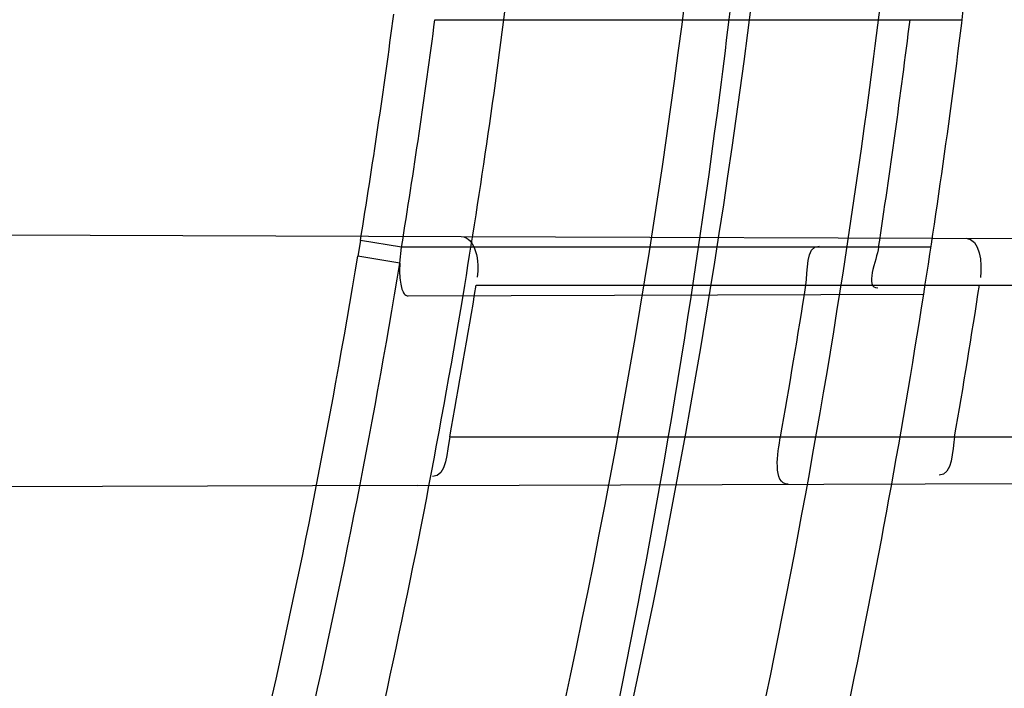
# Model space of a CAD drawing. Header units: millimetres. Extents: x 0 to 297, y 0 to 210.
# Tile 45 of 256: x 147.5983 to 147.6308, y 91.3005 to 91.3226. Entities that reach past the tile are written whole.
import ezdxf

# ---------------------------------------------------------------- set-up
doc = ezdxf.new("R2010")
doc.units = ezdxf.units.MM
doc.header["$LTSCALE"] = 16.335
doc.layers.get('0').update_dxf_attribs({"linetype": 'CONTINUOUS'})
for name, color, linetype in [('01_GLOBAL', 7, 'CONTINUOUS'), ('INTFCLR_1', 7, 'CONTINUOUS'), ('INTFCLR_144815', 7, 'CONTINUOUS')]:
    doc.layers.add(name, color=color, linetype=linetype)

msp = doc.modelspace()

# ---------------------------------------------------------------- linework, layer by layer
at = {"color": 7, "linetype": 'Continuous'}
msp.add_circle((148.0808034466, 92.1164639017), 1.9, dxfattribs=at)
at = {"color": 9, "linetype": 'Continuous'}
msp.add_arc((148.0808034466, 92.1164639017), 1.8756493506, 182.9674534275, 267.0325465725, dxfattribs=at)
at = {"layer": '01_GLOBAL', "color": 7, "linetype": 'Continuous'}
msp.add_circle((148.0808034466, 92.1164639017), 1.925, dxfattribs=at)
at = {"layer": 'INTFCLR_1', "color": 9, "linetype": 'Continuous'}
for p, q in [((147.6119682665, 91.32257411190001), (147.629366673, 91.32257411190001)), ((147.6128370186, 91.31542640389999), (147.6552889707, 91.31527821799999)), ((147.6095096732, 91.3152977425), (147.6094213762, 91.31477733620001)), ((147.6108673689, 91.3150741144), (147.6095096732, 91.3152977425)), ((147.6283371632, 91.3150741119), (147.6108673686, 91.3150741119)), ((147.6108093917, 91.3145457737), (147.6094213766, 91.314777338)), ((147.6133292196, 91.3138241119), (147.6550666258, 91.3138241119)), ((147.6110803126, 91.3134656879), (147.6280983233, 91.3135250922)), ((147.6124559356, 91.30882411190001), (147.654314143, 91.30882411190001)), ((147.6113963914, 91.3072167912), (147.6540982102, 91.3073658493))]:
    msp.add_line(p, q, dxfattribs=at)
at = {"layer": 'INTFCLR_1', "color": 6, "linetype": 'Continuous'}
for p, q in [((147.5750683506, 91.31555824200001), (147.6128370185, 91.31542640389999)), ((147.6108093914, 91.3145457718), (147.6108673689, 91.3150741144)), ((147.6113963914, 91.3072167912), (147.5733231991, 91.3070838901))]:
    msp.add_line(p, q, dxfattribs=at)
msp.add_lwpolyline([(147.6108093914, 91.3145457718), (147.6108054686, 91.31445847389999), (147.6108033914, 91.3143737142), (147.6108031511, 91.3142914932), (147.6108047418, 91.31421157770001), (147.6108081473, 91.31413420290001), (147.6108133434, 91.31406007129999), (147.6108203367, 91.3139891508), (147.6108290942, 91.3139214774), (147.6108395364, 91.3138578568), (147.610851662, 91.3137983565), (147.6108654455, 91.3137429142), (147.6108807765, 91.313692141), (147.6108976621, 91.3136460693), (147.6109160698, 91.31360467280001), (147.6109358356, 91.31356847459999), (147.6109569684, 91.3135375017), (147.6109794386, 91.3135117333), (147.6110030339, 91.31349162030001), (147.611027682, 91.3134773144), (147.6110534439, 91.3134686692), (147.6110803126, 91.3134656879)], dxfattribs=at)
for centre, radius, start, end in [((147.3556636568, 91.35632411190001), 0.3017258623, 270, 90.00000002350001), ((147.3556636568, 91.35632411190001), 0.2867456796, 270, 90.00000002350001), ((147.3556636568, 91.35632411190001), 0.2607760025, 350.5419589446, 352.9174824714), ((147.3556636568, 91.35632411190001), 0.2757760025, 351.0719019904, 353.2935009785), ((147.3559311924, 91.3563260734), 0.2582521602, 350.8084727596, 352.4903127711), ((147.3558992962, 91.3563224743), 0.2738336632, 351.336393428, 352.9206383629), ((147.3552499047, 91.356323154), 0.2615551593, 349.5368915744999, 350.6487800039), ((147.3559943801, 91.3563232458), 0.2715628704, 349.926563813, 350.9962955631), ((147.3552493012, 91.35632327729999), 0.2779559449, 350.1605823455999, 351.2050388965)]:
    msp.add_arc(centre, radius, start, end, dxfattribs=at)
at = {"layer": 'INTFCLR_1', "color": 9, "linetype": 'Continuous'}
for centre, radius, start, end in [((147.3581086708, 91.3563246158), 0.2663864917, 346.8723352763, 13.1275089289), ((147.3580660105, 91.35632411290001), 0.2642402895, 346.8756062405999, 13.1243934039), ((147.3571231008, 91.3563589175), 0.2557049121, 350.7594178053, 352.4488222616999), ((147.3570302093, 91.35633417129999), 0.2557895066, 346.8778447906, 350.6499993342), ((147.3570470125, 91.3563341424), 0.2571801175, 346.8760670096, 350.6487326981), ((147.3556636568, 91.35632411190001), 0.2607760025, 347.3433404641, 350.5419589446), ((147.3556636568, 91.35632411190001), 0.2757760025, 348.0308689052, 351.0719019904)]:
    msp.add_arc(centre, radius, start, end, dxfattribs=at)
for points, knots in [([(147.6239207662, 91.2630229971), (147.6245143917, 91.2646383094), (147.625677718, 91.2679000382), (147.6278942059, 91.2745147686), (147.6314905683, 91.2863879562), (147.6348253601, 91.3003236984), (147.6370274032, 91.31277865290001), (147.637953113, 91.3191383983), (147.6384308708, 91.3228167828), (147.6395335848, 91.3320514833), (147.6406793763, 91.34783064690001), (147.6404956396, 91.36644728), (147.639629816, 91.3785116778), (147.6390851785, 91.3840823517), (147.6386841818, 91.38778738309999), (147.6374452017, 91.3977872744), (147.6346320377, 91.41379988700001), (147.6305782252, 91.4294332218), (147.6276786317, 91.43871199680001), (147.6265880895, 91.4420309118), (147.6249290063, 91.4469198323), (147.621186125, 91.4571408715), (147.6147225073, 91.4721421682), (147.6073615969, 91.4863146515), (147.6022300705, 91.495037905), (147.59983173, 91.49892098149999), (147.598238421, 91.5014521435), (147.5939293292, 91.5081091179), (147.5867086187, 91.5183259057), (147.5766787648, 91.5307635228), (147.5681834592, 91.54008643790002), (147.5622490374, 91.5460455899), (147.5589678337, 91.54920070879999), (147.5544151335, 91.5534558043), (147.5480427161, 91.5590273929), (147.541144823, 91.5644332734), (147.5367712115, 91.56754354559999), (147.5346401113, 91.56897350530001), (147.533241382, 91.56987250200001), (147.5319885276, 91.57063788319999), (147.5308874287, 91.5712699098), (147.5299491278, 91.57176025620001), (147.5291251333, 91.5721478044), (147.5284918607, 91.5723508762), (147.5279419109, 91.57249513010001), (147.5276450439, 91.5721332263), (147.5279068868, 91.5716254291), (147.528285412, 91.5709843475), (147.528982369, 91.57009863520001), (147.5299093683, 91.56900729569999), (147.53099579, 91.56780618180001), (147.5321866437, 91.5665242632), (147.5339471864, 91.56466063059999), (147.5364529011, 91.56204119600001), (147.5411298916, 91.55713350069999), (147.546237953, 91.5516275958), (147.5508912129, 91.54636519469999), (147.5537675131, 91.54301891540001), (147.5583927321, 91.5375256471), (147.5654736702, 91.52862354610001), (147.5747566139, 91.5156719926), (147.581475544, 91.5050988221), (147.5858745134, 91.49757284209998), (147.5888592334, 91.492279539), (147.5940084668, 91.4826176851), (147.6008853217, 91.46802735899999), (147.605629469, 91.45586290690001), (147.6078360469, 91.44955591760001)], [0, 0, 0, 0, 0.0103792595, 0.0208842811, 0.0420721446, 0.0851858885, 0.1071984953, 0.1183380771, 0.123943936, 0.1295693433, 0.1744299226, 0.2192388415, 0.2417237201, 0.2473597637, 0.2529962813, 0.2641993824, 0.3081295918, 0.3509327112, 0.3614952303, 0.3667582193, 0.3720021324, 0.3926323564, 0.4323913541, 0.4704239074, 0.4888657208, 0.4934194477, 0.497950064, 0.5069039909, 0.5412450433, 0.5733438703, 0.6032118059, 0.6172673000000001, 0.6240601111, 0.6306649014, 0.6548506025, 0.6750843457, 0.6834913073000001, 0.6872123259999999, 0.6905622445, 0.6935176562, 0.6960693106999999, 0.6982084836, 0.6999280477, 0.7014829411, 0.7024060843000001, 0.7029587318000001, 0.7038763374, 0.7054334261, 0.7076628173, 0.7105600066, 0.714112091, 0.7174145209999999, 0.7211168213, 0.7295725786, 0.7392778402, 0.7620040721, 0.7748640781, 0.7816422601, 0.7886165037, 0.8181744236, 0.8502177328, 0.884679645, 0.8936796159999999, 0.902792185, 0.9213283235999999, 0.9597006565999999, 1, 1, 1, 1]), ([(147.5311764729, 91.57132411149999), (147.5318287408, 91.5713240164), (147.5336257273, 91.5703676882), (147.5357695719, 91.56920293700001), (147.5378575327, 91.5678745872), (147.540022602, 91.5664516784), (147.5444669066, 91.5633499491), (147.5514777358, 91.5579678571), (147.5579605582, 91.5524167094), (147.5625922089, 91.5481782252), (147.5659282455, 91.5450376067), (147.5719597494, 91.53910867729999), (147.580595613, 91.52983364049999), (147.5907946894, 91.51745818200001), (147.5981414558, 91.50728802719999), (147.6025258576, 91.5006611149), (147.60414614, 91.49814277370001), (147.6065841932, 91.4942808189), (147.6117989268, 91.48560842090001), (147.6192817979, 91.4715157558), (147.6258568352, 91.45659014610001), (147.6296645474, 91.44641925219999), (147.6313517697, 91.4415559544), (147.6324604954, 91.4382553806), (147.6354073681, 91.4290313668), (147.6395285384, 91.4134880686), (147.6423901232, 91.3975587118), (147.6436501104, 91.38761200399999), (147.6440578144, 91.3839275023), (147.6446115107, 91.3783882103), (147.6454917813, 91.3663917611), (147.6456786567, 91.3478767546), (147.6445135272, 91.3321854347), (147.6433925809, 91.3230036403), (147.6429068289, 91.3193455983), (147.6419655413, 91.31302046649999), (147.6397259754, 91.3006309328), (147.6363346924, 91.2867710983), (147.6326792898, 91.27496708), (147.6304259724, 91.2683893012), (147.6292433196, 91.26514577), (147.6286398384, 91.26353946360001)], [0, 0, 0, 0, 0.0056084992, 0.016622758, 0.0214510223, 0.0268121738, 0.0389184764, 0.0680276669, 0.1027789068, 0.1122614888, 0.1220107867, 0.1421735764, 0.1849752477, 0.2309092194, 0.2799812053, 0.2927645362, 0.2992310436, 0.3057293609, 0.3320345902, 0.3862266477, 0.4428037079, 0.4721337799, 0.479586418, 0.4870651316, 0.5020714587, 0.5628449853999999, 0.6251697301, 0.6410581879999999, 0.6490513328, 0.6570434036, 0.6889243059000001, 0.7524504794, 0.8160576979, 0.8240355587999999, 0.8319861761, 0.8477866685, 0.8790166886, 0.9402183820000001, 0.9703167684, 0.9852456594, 1, 1, 1, 1]), ([(147.6078360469, 91.44955591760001), (147.6101299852, 91.44299922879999), (147.6142956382, 91.42952576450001), (147.6182613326, 91.4122075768), (147.6202192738, 91.4006412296), (147.6210065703, 91.39518478), (147.6214994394, 91.3915132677), (147.6227052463, 91.3813993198), (147.623864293, 91.3647211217), (147.6237011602, 91.3479837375), (147.6230932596, 91.3377512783), (147.6228153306, 91.3340172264), (147.6223459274, 91.32845986), (147.6210514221, 91.316626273), (147.6180380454, 91.29878467), (147.6143540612, 91.28396869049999), (147.6118533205, 91.2754656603), (147.6108389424, 91.2721312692), (147.6090123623, 91.2664116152), (147.6051536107, 91.2553712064), (147.5989882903, 91.2403218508), (147.5926455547, 91.22739948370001), (147.588554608, 91.2198568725), (147.5870705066, 91.21719653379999), (147.5848652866, 91.2133153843), (147.5801153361, 91.2053160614), (147.5725777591, 91.1938048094), (147.5633378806, 91.1812395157), (147.5566749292, 91.173042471), (147.5528339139, 91.16854333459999), (147.551385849, 91.16686409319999), (147.5489422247, 91.1640712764), (147.5444265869, 91.1590434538), (147.5395205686, 91.15382001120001), (147.5350750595, 91.14916276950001), (147.5324472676, 91.14642530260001), (147.5302613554, 91.14401157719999), (147.5288390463, 91.1424858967), (147.5269884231, 91.13966284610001), (147.5301672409, 91.1409193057), (147.5319512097, 91.141994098), (147.5341146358, 91.14331988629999), (147.5360112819, 91.14459412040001), (147.5382932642, 91.1461762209), (147.5413846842, 91.14844087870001), (147.5453415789, 91.15151625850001), (147.5512543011, 91.1563820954), (147.5565470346, 91.16112874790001), (147.5611780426, 91.16556996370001), (147.5644972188, 91.16884566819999), (147.5704790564, 91.1750133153), (147.5790048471, 91.18463110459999), (147.5890158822, 91.1974187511), (147.5961841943, 91.2078944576), (147.6004450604, 91.21470752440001), (147.6020181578, 91.21729598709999), (147.6043852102, 91.2212675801), (147.6094401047, 91.23018520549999), (147.6166547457, 91.24466011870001), (147.621618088, 91.2567571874), (147.6239207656, 91.2630229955)], [0, 0, 0, 0, 0.0419449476, 0.0850695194, 0.1071739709, 0.1127634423, 0.1183584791, 0.1295423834, 0.1742656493, 0.2191961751, 0.2304978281, 0.2361598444, 0.2418057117, 0.2641744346, 0.3080240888, 0.3509528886, 0.3562644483, 0.3615432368, 0.3719979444, 0.3925183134, 0.4321501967, 0.4701192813, 0.4793724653, 0.4839620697, 0.48851378, 0.5063269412, 0.5401307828, 0.5715496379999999, 0.6004673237, 0.6038923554, 0.6072711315, 0.6138564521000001, 0.6263016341, 0.6480618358, 0.6572019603, 0.6650284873, 0.6713159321, 0.6759369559, 0.6799952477, 0.6841765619, 0.6887949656, 0.6950107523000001, 0.6986911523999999, 0.7027318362, 0.7117342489, 0.7218512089, 0.7329803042, 0.7579718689, 0.7647510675, 0.7717251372, 0.7861300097, 0.8166264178, 0.8492835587, 0.8841348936, 0.8932111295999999, 0.8978052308, 0.9024247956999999, 0.92112918, 0.9596906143, 1, 1, 1, 1]), ([(147.5311764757, 91.1413241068), (147.5310781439, 91.14132411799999), (147.5308373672, 91.14137158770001), (147.5308497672, 91.1418044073), (147.5311074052, 91.1422497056), (147.5315528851, 91.142911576), (147.5322318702, 91.14373533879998), (147.5335407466, 91.1452190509), (147.5355593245, 91.1473348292), (147.5383533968, 91.1501930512), (147.5428736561, 91.1547964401), (147.5478811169, 91.1599991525), (147.5524841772, 91.1649963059), (147.5549756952, 91.16777374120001), (147.5564519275, 91.1694435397), (147.5603658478, 91.1739155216), (147.5671547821, 91.1820635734), (147.5765732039, 91.1945612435), (147.5842592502, 91.2060163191), (147.5891039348, 91.21397962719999), (147.5913524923, 91.217842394), (147.5928653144, 91.2204893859), (147.5970335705, 91.2279909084), (147.6034974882, 91.24084499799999), (147.6097854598, 91.25582728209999), (147.6137211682, 91.2668203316), (147.6155837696, 91.27251442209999), (147.6166180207, 91.2758335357), (147.6191666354, 91.28429392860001), (147.6229221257, 91.2990378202), (147.6259956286, 91.3168025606), (147.6273158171, 91.32858523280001), (147.6277944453, 91.33411784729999), (147.6280778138, 91.3378349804), (147.6286975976, 91.3480207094), (147.6288639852, 91.364684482), (147.6276820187, 91.3812878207), (147.6264527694, 91.3913544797), (147.6259502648, 91.39500924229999), (147.6251474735, 91.4004414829), (147.6231505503, 91.4119586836), (147.6191057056, 91.4292020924), (147.6148598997, 91.44260751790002), (147.6125223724, 91.4491302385)], [0, 0, 0, 0, 0.0008731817, 0.001718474, 0.0032338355, 0.0055641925, 0.0087322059, 0.0127298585, 0.0231213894, 0.0346993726, 0.0482226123, 0.08041255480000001, 0.0988155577, 0.1085507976, 0.1135449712, 0.1186069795, 0.1613231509, 0.207686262, 0.2575123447, 0.2837454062, 0.2904461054, 0.2972015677, 0.3108182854, 0.366650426, 0.4248609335, 0.4549769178, 0.4703146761, 0.4780576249, 0.4858477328, 0.5487775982, 0.6130123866, 0.6457680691, 0.6540347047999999, 0.6623246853, 0.6788711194, 0.7446474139, 0.8101273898, 0.8265053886, 0.8346996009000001, 0.8428861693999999, 0.8752668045, 0.9384714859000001, 1, 1, 1, 1])]:
    msp.add_open_spline(points, degree=3, knots=knots, dxfattribs=at)
at = {"layer": 'INTFCLR_1', "color": 6, "linetype": 'Continuous'}
for points, knots in [([(147.5524190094, 91.57132411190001), (147.5518087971, 91.57132411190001), (147.5529114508, 91.5692236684), (147.5538583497, 91.5680649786), (147.5554058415, 91.56603172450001), (147.5573153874, 91.5637319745), (147.5597564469, 91.56079692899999), (147.5626098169, 91.5573885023), (147.5656703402, 91.5536813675), (147.5686923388, 91.5499560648), (147.571505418, 91.54640770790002), (147.5740879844, 91.5430774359), (147.5764364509, 91.53997985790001), (147.5785589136, 91.53711993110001), (147.5804701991, 91.53449113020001), (147.5821890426, 91.5320821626), (147.5837330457, 91.529879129), (147.5851142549, 91.527876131), (147.5863481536, 91.5260600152), (147.5874498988, 91.5244157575), (147.5884368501, 91.52292425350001), (147.5893145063, 91.52158304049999), (147.590301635, 91.52005887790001), (147.5913416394, 91.5184318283), (147.5924164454, 91.51672483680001), (147.5934051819, 91.5151347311), (147.5944675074, 91.51340362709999), (147.5954727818, 91.51173989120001), (147.5963989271, 91.5101860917), (147.5972040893, 91.50882047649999), (147.5980924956, 91.5072948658), (147.5990691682, 91.5055946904), (147.6001439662, 91.503694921), (147.6013258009, 91.5015697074), (147.6026254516, 91.49918624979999), (147.6040567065, 91.4965029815), (147.6056293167, 91.4934797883), (147.6073520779, 91.49007026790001), (147.6092357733, 91.4862176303), (147.6112959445, 91.48184252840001), (147.6135459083, 91.4768493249), (147.6159975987, 91.4711159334), (147.6186600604, 91.46449556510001), (147.621540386, 91.45677847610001), (147.6245995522, 91.4477874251), (147.6276353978, 91.43777021), (147.6304347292, 91.4271489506), (147.6328479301, 91.41640510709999), (147.6348548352, 91.405631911), (147.6364550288, 91.3948720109), (147.6376568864, 91.3841237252), (147.6384643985, 91.3734124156), (147.6388848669, 91.3627276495), (147.638923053, 91.3520862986), (147.6385832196, 91.34147856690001), (147.6378679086, 91.3309058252), (147.6367790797, 91.3203765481), (147.6353146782, 91.30986953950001), (147.6334744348, 91.2993988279), (147.6312492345, 91.2889416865), (147.6286373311, 91.27851137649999), (147.6256726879, 91.26825261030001), (147.6225298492, 91.2586638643), (147.6194333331, 91.2501513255), (147.6165578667, 91.24288110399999), (147.613914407, 91.2366339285), (147.6114912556, 91.23122494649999), (147.6092772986, 91.2265132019), (147.6072566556, 91.222383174), (147.6054148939, 91.2187488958), (147.6037381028, 91.2155404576), (147.6022167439, 91.21270536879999), (147.6008394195, 91.21019779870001), (147.5995919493, 91.20797263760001), (147.5984619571, 91.205992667), (147.5974378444, 91.2042264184), (147.5965123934, 91.2026529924), (147.5956788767, 91.20125348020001), (147.5947260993, 91.1996710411), (147.5936842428, 91.1979643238), (147.5924549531, 91.195983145), (147.5913949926, 91.1943013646), (147.5904087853, 91.1927574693), (147.5895314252, 91.19139819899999), (147.5885421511, 91.1898833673), (147.5874297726, 91.1882012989), (147.5861816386, 91.18634056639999), (147.5847816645, 91.18428595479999), (147.5832139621, 91.18202299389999), (147.5814607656, 91.179538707), (147.5795082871, 91.1768262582), (147.5773377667, 91.1738741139), (147.5749300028, 91.1706720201), (147.5722786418, 91.16722855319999), (147.5693828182, 91.16355418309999), (147.5662651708, 91.1596930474), (147.5630841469, 91.155829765), (147.5601062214, 91.152268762), (147.5575479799, 91.1491965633), (147.5555504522, 91.14679617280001), (147.5539276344, 91.14467529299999), (147.5529496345, 91.1434806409), (147.5517963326, 91.1413241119), (147.5524190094, 91.1413241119)], [0, 0, 0, 0, 0.0038604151, 0.0075016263, 0.0124785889, 0.0188917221, 0.0268498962, 0.0364677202, 0.04706947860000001, 0.0572444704, 0.0668187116, 0.0757144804, 0.08390538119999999, 0.0914099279, 0.098245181, 0.1044667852, 0.1101313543, 0.1152642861, 0.1198589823, 0.1240215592, 0.1277856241, 0.1311734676, 0.1341617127, 0.1392736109, 0.1433897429, 0.1469230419, 0.1511192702, 0.1562389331, 0.1592204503, 0.1625628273, 0.1662680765, 0.1703891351, 0.1749670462, 0.1800766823, 0.185772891, 0.1921413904, 0.1993155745, 0.2073310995, 0.2163076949, 0.2264451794, 0.2379233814, 0.250953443, 0.2658909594, 0.2830621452, 0.3030578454, 0.3259639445, 0.3492662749, 0.372530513, 0.3956109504, 0.4185782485, 0.4413347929, 0.4640172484, 0.48651927, 0.5089682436, 0.5313242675, 0.553647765, 0.5759939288, 0.5982772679, 0.6207473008, 0.6432362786, 0.6658996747, 0.6887559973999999, 0.7107777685, 0.7297237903, 0.7460531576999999, 0.7602331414, 0.7726347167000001, 0.7835467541, 0.7931663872, 0.8017211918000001, 0.8093215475, 0.8160683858, 0.8220758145, 0.8274205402, 0.8322066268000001, 0.8364980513, 0.8403368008, 0.8437547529, 0.8468031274, 0.8520223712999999, 0.8564046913, 0.8615533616, 0.8645986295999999, 0.8679945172, 0.8717882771, 0.8760445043, 0.8807522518, 0.8859628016, 0.8917731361, 0.8981681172, 0.9051985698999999, 0.9129160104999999, 0.9213486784, 0.9305434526, 0.9404096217, 0.9509435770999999, 0.9619432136, 0.9720502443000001, 0.9803711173, 0.9870628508, 0.9922716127, 0.99606073, 1, 1, 1, 1]), ([(147.5524190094, 91.1413241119), (147.5531143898, 91.1413241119), (147.5543203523, 91.14213679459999), (147.5561744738, 91.14325300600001), (147.5583002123, 91.1447976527), (147.560928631, 91.14681022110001), (147.5640582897, 91.14937974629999), (147.5675074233, 91.15237487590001), (147.5710070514, 91.1555769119), (147.574310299, 91.1587419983), (147.5773371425, 91.16175781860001), (147.5800923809, 91.16460395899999), (147.5825889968, 91.1672661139), (147.5848455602, 91.1697411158), (147.5868773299, 91.1720281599), (147.5887011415, 91.1741288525), (147.5903405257, 91.1760572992), (147.5918089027, 91.1778176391), (147.59312239, 91.1794189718), (147.5942950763, 91.1808709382), (147.5953447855, 91.18218881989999), (147.5962981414, 91.1834007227), (147.5972372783, 91.1846080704), (147.5982377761, 91.1859099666), (147.5992999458, 91.187311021), (147.6003509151, 91.1887170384), (147.6013832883, 91.1901164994), (147.6024574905, 91.19159267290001), (147.6036466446, 91.1932514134), (147.6049757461, 91.1951365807), (147.6064609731, 91.1972842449), (147.6081179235, 91.19973355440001), (147.6099603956, 91.2025250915), (147.6120026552, 91.20570886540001), (147.6142665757, 91.2093548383), (147.6167734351, 91.21354352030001), (147.6195429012, 91.2183732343), (147.6225956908, 91.2239740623), (147.6259494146, 91.23049845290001), (147.6296263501, 91.2381747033), (147.6335547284, 91.2471120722), (147.6374822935, 91.2570297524), (147.6411546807, 91.26748627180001), (147.6444163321, 91.27808548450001), (147.6472390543, 91.28872386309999), (147.6496322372, 91.2993899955), (147.6515947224, 91.3100274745), (147.6531423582, 91.3206651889), (147.6542785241, 91.3312578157), (147.6550140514, 91.3418222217), (147.655355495, 91.3523479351), (147.6553083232, 91.36283677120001), (147.6548760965, 91.3732949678), (147.6540611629, 91.3837158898), (147.6528633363, 91.39410400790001), (147.6512816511, 91.40445780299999), (147.649316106, 91.4147614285), (147.6469588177, 91.4250379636), (147.6442058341, 91.4352745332), (147.6410435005, 91.44548298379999), (147.6374805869, 91.4556114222), (147.6336594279, 91.4652777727), (147.6298256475, 91.47403311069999), (147.6262354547, 91.48156843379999), (147.6229615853, 91.48797792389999), (147.6199846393, 91.4934796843), (147.617284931, 91.4982265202), (147.6148405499, 91.5023464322), (147.6126315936, 91.50593695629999), (147.6106351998, 91.50908022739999), (147.6088346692, 91.5118359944), (147.6072125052, 91.5142588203), (147.6057564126, 91.51638728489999), (147.6044486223, 91.5182624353), (147.6032796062, 91.51991080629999), (147.6022307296, 91.5213681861), (147.6012884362, 91.5226603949), (147.6003875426, 91.52388111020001), (147.599451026, 91.5251356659), (147.5984191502, 91.5265005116), (147.5973563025, 91.52788680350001), (147.5962900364, 91.5292585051), (147.5952102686, 91.5306298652), (147.5940251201, 91.53211414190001), (147.5927013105, 91.5337461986), (147.5912185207, 91.535542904), (147.5895625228, 91.5375118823), (147.5877136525, 91.5396634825), (147.5856554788, 91.54200321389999), (147.583366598, 91.5445380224), (147.5808303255, 91.5472668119), (147.5780323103, 91.5501828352), (147.5749547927, 91.55327492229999), (147.5715984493, 91.5565159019), (147.5680191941, 91.55981674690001), (147.5644644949, 91.5629254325), (147.5612102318, 91.5656152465), (147.5584715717, 91.5677235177), (147.5562664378, 91.5693347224), (147.5543599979, 91.57048668), (147.5531273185, 91.57132411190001), (147.5524190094, 91.57132411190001)], [0, 0, 0, 0, 0.0042187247, 0.0081401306, 0.0133978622, 0.0200459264, 0.0282638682, 0.0379443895, 0.0477615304, 0.05703690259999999, 0.0656973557, 0.0736821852, 0.0810680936, 0.0878383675, 0.0940009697, 0.0996271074, 0.1047154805, 0.1093563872, 0.1135342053, 0.1172803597, 0.1206792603, 0.1237557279, 0.1266349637, 0.1299589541, 0.1337168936, 0.1373013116, 0.1406085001, 0.1442672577, 0.148377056, 0.1529904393, 0.1582606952, 0.164218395, 0.1709303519, 0.1785521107, 0.1871652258, 0.1969659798, 0.2081658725, 0.2209392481, 0.2356613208, 0.2526660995, 0.2725685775, 0.2948769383, 0.3173640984, 0.3397873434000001, 0.3621386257, 0.3841211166, 0.4060891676, 0.4277469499, 0.4493218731, 0.470705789, 0.4919793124, 0.5131981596, 0.5343255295, 0.5554668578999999, 0.5765984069, 0.5977513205, 0.6189954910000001, 0.6402209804, 0.6617015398, 0.6832900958, 0.7050415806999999, 0.7268239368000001, 0.7463339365, 0.7630160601, 0.7774553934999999, 0.7899931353, 0.8009638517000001, 0.8105830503, 0.8190545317, 0.8265380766, 0.8331730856, 0.8390248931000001, 0.8442268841, 0.8488182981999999, 0.8528943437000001, 0.8564866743, 0.8597116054, 0.8625968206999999, 0.8656908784, 0.8692094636, 0.8729771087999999, 0.8762884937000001, 0.879749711, 0.8835661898, 0.8878115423, 0.8924986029, 0.8976989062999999, 0.9034198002, 0.9097088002, 0.9166034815, 0.9241390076, 0.9323094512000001, 0.9411199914, 0.9506041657, 0.9606137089, 0.9706541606, 0.9792553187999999, 0.9862062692, 0.9916647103, 0.9957028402, 1, 1, 1, 1])]:
    msp.add_open_spline(points, degree=3, knots=knots, dxfattribs=at)
for points in [[(147.6128370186, 91.31542640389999), (147.6133164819, 91.31542473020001), (147.6134402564, 91.31456046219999), (147.6133623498, 91.3140873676)], [(147.629491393, 91.31536826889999), (147.6299494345, 91.3153666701), (147.6300371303, 91.314531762), (147.6299670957, 91.3140791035)], [(147.6242111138, 91.3138241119), (147.6242820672, 91.3142719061), (147.624193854, 91.3151140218), (147.6246472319, 91.3151124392)], [(147.6266084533, 91.3150741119), (147.6265409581, 91.31463116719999), (147.6261299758, 91.3137287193), (147.6265780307, 91.3137302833)], [(147.6124559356, 91.30882411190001), (147.6123692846, 91.3083548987), (147.6123662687, 91.3075113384), (147.6118891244, 91.30750967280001)], [(147.6236294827, 91.30725949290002), (147.6231008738, 91.3072576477), (147.6232784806, 91.3083036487), (147.6233709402, 91.30882411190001)], [(147.6291166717, 91.30882411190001), (147.6290386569, 91.30837429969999), (147.6290583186, 91.3075565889), (147.6286017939, 91.30755499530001)]]:
    msp.add_open_spline(points, degree=3, dxfattribs=at)
at = {"layer": 'INTFCLR_144815', "color": 6, "linetype": 'Continuous'}
for radius in [0.3190566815, 0.3040475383]:
    msp.add_circle((147.3556636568, 91.35632411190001), radius, dxfattribs=at)
for radius, start, end in [(0.4398395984, 313.9937911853, 154.5150993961), (0.3241269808, 308.490992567, 51.50900743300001), (0.3391361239, 316.9838592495, 43.0161407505), (0.3200091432, 313.9992414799, 46.00075850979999)]:
    msp.add_arc((147.3556636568, 91.35632411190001), radius, start, end, dxfattribs=at)
at = {"layer": 'INTFCLR_144815', "color": 9, "linetype": 'Continuous'}
for centre, radius, start, end in [((147.3556636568, 91.35632411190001), 0.4080560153, 292.4997540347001, 54.0964566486), ((147.3556636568, 91.35632411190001), 0.3298406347, 314.0862202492, 45.9137797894), ((147.3556636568, 91.35632411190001), 0.3219531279, 313.8592910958, 46.1407088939), ((147.3556636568, 91.35632411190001), 0.3198467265, 314.0319604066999, 45.9680396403), ((147.3556636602, 91.3563241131), 0.3681108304, 292.4997540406, 16.610836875), ((147.3556636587, 91.3563241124), 0.3618983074, 311.2505121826, 12.701512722)]:
    msp.add_arc(centre, radius, start, end, dxfattribs=at)
at = {"layer": 'INTFCLR_144815', "color": 6, "linetype": 'Continuous'}
for points, knots in [([(147.5784687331, 91.13382420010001), (147.5781248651, 91.1338305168), (147.5784667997, 91.1351065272), (147.5789335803, 91.13570228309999), (147.5794381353, 91.13651419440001), (147.5799269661, 91.13721519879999), (147.5805020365, 91.13802435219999), (147.581162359, 91.13892311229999), (147.5819099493, 91.1399218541), (147.5827456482, 91.1410217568), (147.5836709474, 91.1422277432), (147.5846879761, 91.1435451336), (147.5857985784, 91.1449795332), (147.5870029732, 91.14653486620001), (147.5882990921, 91.1482126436), (147.5896836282, 91.1500132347), (147.5911548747, 91.15193951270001), (147.5927145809, 91.15399936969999), (147.5943650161, 91.15620210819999), (147.596103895, 91.1585517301), (147.5979255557, 91.16104816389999), (147.599823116, 91.1636899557), (147.6017910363, 91.1664778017), (147.6038223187, 91.1694105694), (147.6059091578, 91.17248603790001), (147.6080430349, 91.17570086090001), (147.610214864, 91.17905059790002), (147.6124151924, 91.1825298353), (147.6146343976, 91.1861323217), (147.6168628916, 91.189851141), (147.6190913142, 91.19367890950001), (147.6213106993, 91.1976079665), (147.6235126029, 91.2016305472), (147.6256891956, 91.2057389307), (147.6278333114, 91.2099255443), (147.6299384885, 91.2141830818), (147.631998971, 91.2185045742), (147.6340096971, 91.22288344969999), (147.635966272, 91.22731357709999), (147.6378649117, 91.23178925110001), (147.6397023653, 91.2363051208), (147.6414762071, 91.24085704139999), (147.6431808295, 91.2454316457), (147.6448144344, 91.2500236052), (147.6463777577, 91.25463405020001), (147.6478725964, 91.25926866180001), (147.6492992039, 91.2639290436), (147.6506556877, 91.2686094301), (147.651941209, 91.2733071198), (147.653154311, 91.27801617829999), (147.6542942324, 91.28273212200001), (147.6553612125, 91.2874541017), (147.656355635, 91.2921819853), (147.6572778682, 91.2969157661), (147.6581281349, 91.3016549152), (147.6589065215, 91.306398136), (147.6596131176, 91.31114385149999), (147.6602481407, 91.31589110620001), (147.6608118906, 91.3206396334), (147.6613046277, 91.32538908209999), (147.6617265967, 91.3301391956), (147.6620780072, 91.33488963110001), (147.6623590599, 91.33964034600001), (147.662569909, 91.3443911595), (147.6627106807, 91.34914211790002), (147.6627814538, 91.35389307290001), (147.6627822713, 91.3586440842), (147.6627131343, 91.3633950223), (147.6625740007, 91.3681459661), (147.6623647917, 91.3728967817), (147.6620853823, 91.37764750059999), (147.6617356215, 91.38239791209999), (147.6613153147, 91.3871479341), (147.6608242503, 91.3918972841), (147.6602621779, 91.39664575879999), (147.6596288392, 91.4013929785), (147.6589239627, 91.40613849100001), (147.6581472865, 91.4108816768), (147.6572985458, 91.41562188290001), (147.6563774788, 91.4203583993), (147.6553839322, 91.4250899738), (147.654317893, 91.42981488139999), (147.6531794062, 91.4345314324), (147.6519684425, 91.4392384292), (147.6506848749, 91.4439351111), (147.6493287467, 91.44862012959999), (147.6479004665, 91.4532910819), (147.6464007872, 91.4579448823), (147.6448306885, 91.4625782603), (147.6431912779, 91.4671880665), (147.6414839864, 91.4717707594), (147.6397106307, 91.47632235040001), (147.6378734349, 91.4808384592), (147.6359750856, 91.48531428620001), (147.6340187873, 91.48974459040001), (147.6320083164, 91.4941236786), (147.6299480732, 91.4984454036), (147.6278431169, 91.5027031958), (147.6256991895, 91.506890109), (147.623522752, 91.51099883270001), (147.6213209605, 91.5150218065), (147.6191016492, 91.51895129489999), (147.6168732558, 91.5227795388), (147.6146447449, 91.5264988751), (147.6124254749, 91.53010191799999), (147.6102250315, 91.53358175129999), (147.6080530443, 91.53693210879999), (147.6059189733, 91.54014756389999), (147.6038319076, 91.5432236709), (147.6018003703, 91.5461570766), (147.5998321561, 91.54894557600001), (147.5979341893, 91.551588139), (147.5961124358, 91.5540848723), (147.5943718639, 91.55643693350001), (147.5927164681, 91.55864638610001), (147.5911492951, 91.5607160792), (147.5896725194, 91.5626494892), (147.5882875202, 91.564450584), (147.5869950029, 91.5661236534), (147.5857951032, 91.5676731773), (147.5846874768, 91.5691037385), (147.5836714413, 91.5704198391), (147.5827460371, 91.5716259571), (147.5819101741, 91.5727260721), (147.5811625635, 91.57372483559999), (147.5805021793, 91.5746236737), (147.57992705, 91.5754329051), (147.5794381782, 91.57613396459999), (147.5789336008, 91.57694590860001), (147.5784668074, 91.5775416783), (147.578124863, 91.57881770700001), (147.5784687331, 91.5788240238)], [0, 0, 0, 0, 0.0021236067, 0.0044659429, 0.005996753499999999, 0.007775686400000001, 0.0098091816, 0.0121043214, 0.0146687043, 0.0175100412, 0.0206343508, 0.0240542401, 0.0277864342, 0.0318356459, 0.0362005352, 0.040877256, 0.0458603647, 0.0511668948, 0.0568307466, 0.06285557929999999, 0.0692156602, 0.07591263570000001, 0.0829392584, 0.09028590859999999, 0.0979403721, 0.1058876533, 0.114110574, 0.1225900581, 0.1313055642, 0.140235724, 0.1493588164, 0.1586532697, 0.1680981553, 0.1776734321, 0.1873601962, 0.1971407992, 0.2069991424, 0.2169205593, 0.2268918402, 0.236901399, 0.2469387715, 0.256994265, 0.2670652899, 0.2770813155, 0.2870874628, 0.2971238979, 0.3071487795, 0.3171804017, 0.3272115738, 0.3372204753, 0.347205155, 0.3571681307, 0.3671107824, 0.3770356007, 0.3869457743, 0.396839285, 0.4067137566, 0.4165706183, 0.4264117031, 0.436238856, 0.4460529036, 0.4558561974, 0.465649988, 0.4754369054, 0.4852183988, 0.4949970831, 0.5047743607, 0.514552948, 0.5243342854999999, 0.5341210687, 0.5439147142, 0.5537177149, 0.5635313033, 0.5733577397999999, 0.5831983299, 0.5930548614, 0.6029285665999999, 0.6128203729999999, 0.6227310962, 0.6326618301, 0.642613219, 0.6525827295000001, 0.6625684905, 0.6725713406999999, 0.6825918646, 0.692631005, 0.7026858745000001, 0.7127502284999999, 0.7228203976, 0.7328919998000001, 0.7429592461, 0.7530154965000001, 0.7630529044, 0.7730624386, 0.783033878, 0.7929554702, 0.8028140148, 0.8125949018, 0.8222819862, 0.8318577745, 0.8413032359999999, 0.8505983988, 0.8597223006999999, 0.868653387, 0.8773699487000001, 0.8858505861, 0.894074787, 0.9020233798, 0.9096791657, 0.9170272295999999, 0.9240552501, 0.9307537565, 0.9371162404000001, 0.9431389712, 0.9488208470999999, 0.9541629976, 0.959168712, 0.963842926, 0.9681919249, 0.9722229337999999, 0.9759438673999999, 0.9793632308, 0.9824892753, 0.9853304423, 0.9878949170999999, 0.9901903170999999, 0.992224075, 0.994003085, 0.9955339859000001, 0.9978763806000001, 1, 1, 1, 1]), ([(147.5857237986, 91.57132411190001), (147.5853758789, 91.57132411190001), (147.5856994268, 91.5700334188), (147.5861425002, 91.5694166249), (147.5866231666, 91.5685877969), (147.5870888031, 91.56787103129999), (147.587636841, 91.56704452), (147.5882660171, 91.566126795), (147.5889780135, 91.5651078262), (147.5897734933, 91.5639864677), (147.590653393, 91.5627583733), (147.5916183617, 91.5614199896), (147.592668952, 91.55996724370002), (147.5938053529, 91.5583961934), (147.5950274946, 91.5567027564), (147.5963347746, 91.55488309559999), (147.5977261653, 91.55293344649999), (147.5991999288, 91.5508505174), (147.6007536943, 91.5486313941), (147.6023842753, 91.5462738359), (147.6040876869, 91.5437763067), (147.605859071, 91.5411381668), (147.6076927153, 91.5383597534), (147.6095821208, 91.5354424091), (147.6115200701, 91.5323885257), (147.6134987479, 91.5292015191), (147.6155098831, 91.52588577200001), (147.6175449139, 91.5224465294), (147.6195951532, 91.5188897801), (147.6216519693, 91.5152220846), (147.6237069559, 91.51145038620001), (147.6257520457, 91.50758188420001), (147.6277796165, 91.5036238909), (147.6297825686, 91.4995837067), (147.6317543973, 91.4954684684), (147.633689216, 91.4912850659), (147.635581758, 91.48704008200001), (147.6374273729, 91.48273972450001), (147.6392219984, 91.4783897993), (147.6409621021, 91.4739957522), (147.6426447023, 91.46956251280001), (147.6442672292, 91.46509473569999), (147.6458276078, 91.4605964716), (147.6473240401, 91.4560716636), (147.6487551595, 91.4515235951), (147.6501197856, 91.4469555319), (147.6514170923, 91.4423700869), (147.6526463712, 91.4377699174), (147.6538071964, 91.43315704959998), (147.6548992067, 91.4285336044), (147.6559222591, 91.42390110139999), (147.6568762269, 91.41926123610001), (147.6577611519, 91.41461511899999), (147.6585770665, 91.40996406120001), (147.6593241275, 91.4053087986), (147.6600024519, 91.4006503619), (147.6606122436, 91.3959892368), (147.6611536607, 91.39132621), (147.6616269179, 91.3866615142), (147.662032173, 91.38199575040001), (147.6623696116, 91.3773290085), (147.6626393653, 91.3726617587), (147.6628415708, 91.3679939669), (147.6629763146, 91.3633260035), (147.6630436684, 91.3586577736), (147.6630436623, 91.35398960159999), (147.6629762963, 91.34932138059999), (147.6628415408, 91.34465342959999), (147.662639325, 91.33998567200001), (147.6623695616, 91.3353184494), (147.6620321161, 91.3306517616), (147.6616268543, 91.3259860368), (147.6611535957, 91.32132141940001), (147.6606121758, 91.31665843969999), (147.6600023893, 91.31199741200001), (147.659324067, 91.3073390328), (147.6585770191, 91.30268388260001), (147.6577611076, 91.29803286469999), (147.6568762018, 91.2933868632), (147.6559222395, 91.2887470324), (147.6548992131, 91.28411464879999), (147.6538072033, 91.2794912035), (147.6526464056, 91.27487844), (147.6514171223, 91.2702782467), (147.6501198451, 91.2656928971), (147.6487552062, 91.2611247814), (147.6473241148, 91.256576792), (147.6458276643, 91.2520519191), (147.6442673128, 91.2475537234), (147.6426447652, 91.24308588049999), (147.6409621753, 91.23865265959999), (147.6392220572, 91.23425857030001), (147.6374274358, 91.2299086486), (147.6355818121, 91.225608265), (147.6336892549, 91.2213632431), (147.6317544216, 91.2171798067), (147.6297825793, 91.2130645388), (147.6277796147, 91.209024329), (147.6257520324, 91.20506631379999), (147.6237069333, 91.2011977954), (147.6216519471, 91.1974260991), (147.6195951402, 91.1937584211), (147.6175449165, 91.1902016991), (147.6155099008, 91.1867624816), (147.613498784, 91.18344676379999), (147.6115201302, 91.1802597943), (147.6095822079, 91.177205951), (147.6076928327, 91.17428865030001), (147.6058592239, 91.1715102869), (147.6040878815, 91.1688722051), (147.6023844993, 91.1663747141), (147.6007539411, 91.16401718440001), (147.5992001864, 91.1617980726), (147.5977264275, 91.15971514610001), (147.5963350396, 91.1577654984), (147.5950277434, 91.15594581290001), (147.5938055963, 91.15425236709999), (147.5926691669, 91.15268127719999), (147.5916185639, 91.1512285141), (147.5906535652, 91.1498900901), (147.5897736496, 91.1486619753), (147.5889781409, 91.1475405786), (147.5882661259, 91.14652158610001), (147.5876369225, 91.14560382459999), (147.5870888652, 91.14477728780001), (147.5866232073, 91.1440604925), (147.5861425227, 91.14323163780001), (147.585699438, 91.1426148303), (147.5853758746, 91.1413241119), (147.5857237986, 91.1413241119)], [0, 0, 0, 0, 0.0022415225, 0.0046949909, 0.0062948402, 0.0081515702, 0.0102713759, 0.0126610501, 0.0153273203, 0.0182777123, 0.0215194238, 0.0250604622, 0.0289080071, 0.0330699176, 0.0375525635, 0.0423627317, 0.0475050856, 0.0529841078, 0.05880161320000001, 0.0649581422, 0.07145189, 0.07827835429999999, 0.08543053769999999, 0.0928988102, 0.1006709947, 0.1087324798, 0.1170666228, 0.1256550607, 0.1344781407, 0.1435153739, 0.1527460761, 0.1621498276, 0.1717063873, 0.1813963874, 0.1912015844, 0.2011049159, 0.2110906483, 0.2211444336, 0.2312534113, 0.241406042, 0.2515916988, 0.2618021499, 0.2720286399, 0.2822654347, 0.2925056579, 0.3027455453, 0.312979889, 0.3232065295, 0.3334216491, 0.3436244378, 0.3538122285, 0.3639852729, 0.3741416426, 0.3842825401, 0.3944068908, 0.4045165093, 0.4146106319, 0.4246916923, 0.4347594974, 0.444816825, 0.4548636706, 0.4649030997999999, 0.474935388, 0.4849637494, 0.494988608, 0.5050132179, 0.5150380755, 0.5250663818, 0.5350986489, 0.5451379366, 0.5551847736, 0.565241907, 0.5753096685, 0.5853904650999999, 0.5954845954, 0.6055938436, 0.615718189, 0.6258587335, 0.636015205, 0.6461877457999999, 0.6563757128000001, 0.6665780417, 0.6767934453, 0.6870195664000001, 0.6972543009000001, 0.7074936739, 0.7177343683, 0.7279706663, 0.7381976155, 0.7484076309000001, 0.7585937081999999, 0.7687462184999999, 0.7788551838, 0.7889090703, 0.7988948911, 0.808798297, 0.8186035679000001, 0.82829363, 0.8378502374, 0.8472540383, 0.8564847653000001, 0.8655219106, 0.8743449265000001, 0.8829333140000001, 0.8912673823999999, 0.8993287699, 0.9071008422, 0.9145690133, 0.9217210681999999, 0.9285473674, 0.9350409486, 0.9411974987, 0.9470149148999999, 0.9524939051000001, 0.9576363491, 0.9624464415, 0.9669292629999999, 0.9710911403, 0.9749388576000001, 0.9784798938, 0.9817217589, 0.9846721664, 0.9873385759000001, 0.9897282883, 0.9918482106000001, 0.9937049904, 0.9953049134, 0.9977584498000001, 1, 1, 1, 1]), ([(147.6430286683, 91.35632411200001), (147.6430286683, 91.3533722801), (147.6429418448, 91.3474653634), (147.6425510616, 91.33860645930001), (147.6418988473, 91.32974735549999), (147.6409832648, 91.32088872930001), (147.6398024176, 91.3120320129), (147.6383542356, 91.3031798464), (147.63663577, 91.29433623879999), (147.6346446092, 91.2855070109), (147.6323800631, 91.2767001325), (147.6298403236, 91.26792751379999), (147.6270278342, 91.25920308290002), (147.6239451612, 91.25054505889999), (147.6206006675, 91.2419765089), (147.6170056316, 91.2335249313), (147.6131791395, 91.2252246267), (147.6091475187, 91.21711566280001), (147.6049462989, 91.20924560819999), (147.6006219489, 91.2016665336), (147.5962311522, 91.19443411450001), (147.5918401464, 91.187604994), (147.5875209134, 91.18123128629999), (147.5833466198, 91.17535589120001), (147.5793849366, 91.1700076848), (147.5756928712, 91.16519802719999), (147.5723132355, 91.1609230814), (147.569272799, 91.1571650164), (147.5665878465, 91.1538958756), (147.5642575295, 91.15108069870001), (147.5622827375, 91.1486925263), (147.5606428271, 91.14667110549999), (147.5593543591, 91.14506772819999), (147.5583339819, 91.1436398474), (147.5576676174, 91.1428076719), (147.5570414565, 91.1413241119), (147.5574681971, 91.1413241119)], [0, 0, 0, 0, 0.0374136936, 0.0748639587, 0.1123780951, 0.1499879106, 0.1877264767, 0.2256114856, 0.2636616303, 0.3018965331, 0.3403130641, 0.3789003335, 0.4176356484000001, 0.4564792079, 0.4953691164, 0.5342020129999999, 0.5728718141, 0.611197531, 0.6489667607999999, 0.6859303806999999, 0.721782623, 0.7561939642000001, 0.788825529, 0.8193610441, 0.8475376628, 0.8731799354, 0.8962089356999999, 0.9166076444, 0.9344457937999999, 0.9498358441, 0.9629038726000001, 0.9737937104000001, 0.9826269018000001, 0.9895233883, 0.9945911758, 1, 1, 1, 1]), ([(147.5713403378, 91.13382420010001), (147.5710071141, 91.1338302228), (147.5713359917, 91.13507355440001), (147.5718077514, 91.1356441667), (147.5723120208, 91.13643193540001), (147.5728022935, 91.1371115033), (147.5733789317, 91.13789674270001), (147.5740414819, 91.13876915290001), (147.5747918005, 91.1397389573), (147.5756308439, 91.140807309), (147.5765597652, 91.1419785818), (147.5775795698, 91.1432565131), (147.5786913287, 91.1446455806), (147.5798959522, 91.1461504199), (147.5811942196, 91.1477760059), (147.5825865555, 91.1495273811), (147.5840730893, 91.15140977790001), (147.5856532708, 91.1534281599), (147.5873256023, 91.15558688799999), (147.5890872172, 91.1578891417), (147.5909338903, 91.16033684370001), (147.5928603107, 91.1629309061), (147.5948603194, 91.1656714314), (147.5969269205, 91.1685576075), (147.5990522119, 91.171587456), (147.6012274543, 91.174757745), (147.6034432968, 91.1780641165), (147.605689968, 91.1815011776), (147.6079575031, 91.1850626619), (147.610235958, 91.188741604), (147.6125156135, 91.19253053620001), (147.6147871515, 91.1964216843), (147.6170417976, 91.2004071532), (147.619271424, 91.20447908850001), (147.621468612, 91.208629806), (147.6236266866, 91.2128519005), (147.6257397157, 91.2171383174), (147.6278024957, 91.2214824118), (147.6298105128, 91.225877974), (147.6317598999, 91.23031924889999), (147.633647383, 91.2348009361), (147.6354702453, 91.2393182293), (147.6372262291, 91.24386670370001), (147.6389135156, 91.2484423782), (147.6405306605, 91.25304165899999), (147.6420765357, 91.25766129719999), (147.6435503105, 91.26229843), (147.6449513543, 91.2669503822), (147.6462792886, 91.2716149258), (147.6475338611, 91.2762899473), (147.6487150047, 91.28097374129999), (147.6498227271, 91.2856646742), (147.6508571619, 91.2903614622), (147.6518184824, 91.29506287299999), (147.6527069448, 91.2997679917), (147.6535228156, 91.304475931), (147.6542664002, 91.3091860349), (147.6549379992, 91.3138976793), (147.6555379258, 91.3186104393), (147.6560664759, 91.32332393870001), (147.6565239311, 91.3280379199), (147.6569105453, 91.3327521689), (147.6572265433, 91.33746654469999), (147.6574721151, 91.3421809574), (147.6576474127, 91.34689536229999), (147.6577525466, 91.3516097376), (147.6577759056, 91.35475278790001), (147.6577759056, 91.3563241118)], [0, 0, 0, 0, 0.0040984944, 0.008657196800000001, 0.0116427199, 0.0151159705, 0.0190904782, 0.0235807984, 0.0286007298, 0.0341649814, 0.0402875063, 0.046984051, 0.05427110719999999, 0.0621670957, 0.0706888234, 0.0798547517, 0.0896814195, 0.1001853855, 0.1113776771, 0.1232622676, 0.1358345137, 0.1490837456, 0.1629968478, 0.1775559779, 0.1927364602, 0.2085082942, 0.2248364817, 0.2416821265, 0.2590032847, 0.276756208, 0.2948964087, 0.3133796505, 0.3321629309, 0.351205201, 0.3704678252, 0.3899149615, 0.4095138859, 0.4292348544, 0.4490512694, 0.4689395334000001, 0.4888788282, 0.5088510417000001, 0.5288411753, 0.5488351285, 0.5688220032, 0.588792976, 0.6087392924, 0.6286557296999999, 0.648536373, 0.6683785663, 0.6881787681, 0.7079363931, 0.7276497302, 0.747319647, 0.7669461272, 0.7865313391, 0.8060763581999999, 0.8255838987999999, 0.8450563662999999, 0.8644971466, 0.8839093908, 0.9032968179, 0.9226632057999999, 0.9420124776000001, 0.9613488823, 0.9806766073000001, 1, 1, 1, 1]), ([(147.5910646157, 91.1464157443), (147.5904495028, 91.14642648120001), (147.5914902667, 91.1484710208), (147.5922383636, 91.14971900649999), (147.5935068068, 91.1517141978), (147.5950324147, 91.1539776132), (147.5969644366, 91.1568013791), (147.599250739, 91.16011747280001), (147.6018249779, 91.16387981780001), (147.6044960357, 91.16783999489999), (147.6070670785, 91.1717333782), (147.6094260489, 91.1753801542), (147.6115657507, 91.1787633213), (147.6134969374, 91.1818828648), (147.6152378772, 91.18475118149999), (147.6167974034, 91.18737090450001), (147.6181918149, 91.1897547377), (147.6194356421, 91.1919165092), (147.620554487, 91.1938910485), (147.6216380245, 91.1958294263), (147.6227354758, 91.1978218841), (147.6238302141, 91.19984183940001), (147.6248430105, 91.2017392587), (147.6257359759, 91.2034362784), (147.6265233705, 91.204951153), (147.6272180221, 91.2063022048), (147.6278635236, 91.2075703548), (147.6285130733, 91.2088599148), (147.6292189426, 91.21027636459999), (147.6299993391, 91.2118614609), (147.6308643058, 91.2136423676), (147.631823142, 91.2156478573), (147.6328847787, 91.21790842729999), (147.6340568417, 91.22045500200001), (147.6353513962, 91.22333360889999), (147.6367767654, 91.2265898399), (147.6383442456, 91.2302821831), (147.6400690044, 91.2344907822), (147.6419653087, 91.23931506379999), (147.6440438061, 91.2448749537), (147.6463075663, 91.2512986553), (147.6487602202, 91.25877888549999), (147.651338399, 91.2673810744), (147.6538697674, 91.27681588), (147.6561867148, 91.2866594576), (147.6581973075, 91.2965647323), (147.6598957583, 91.30650275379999), (147.6612827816, 91.3164589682), (147.6623599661, 91.32643859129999), (147.6631265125, 91.3364137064), (147.663584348, 91.3463790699), (147.6636860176, 91.35301289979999), (147.6636860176, 91.3563241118)], [0, 0, 0, 0, 0.0081673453, 0.0154284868, 0.025145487, 0.0374546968, 0.0524606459, 0.0702814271, 0.0910268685, 0.1129482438, 0.1337055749, 0.1529641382, 0.1706077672, 0.186847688, 0.2016713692, 0.2151515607, 0.2273221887, 0.2383348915, 0.2482619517, 0.2574513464, 0.2678158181, 0.2784602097, 0.2879526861, 0.2963692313, 0.3039179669, 0.3106181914, 0.316537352, 0.3228091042, 0.3297871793, 0.3375473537, 0.3462645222, 0.3560710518, 0.3670580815, 0.3794198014, 0.3932872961, 0.4089598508, 0.4266081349, 0.4465389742, 0.4693403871, 0.4954216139, 0.5253358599, 0.5597543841, 0.5999196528, 0.6445403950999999, 0.6894180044, 0.7341505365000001, 0.7787008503, 0.8232446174, 0.8675822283, 0.911936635, 0.9560410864, 1, 1, 1, 1]), ([(147.6784438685, 91.35632411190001), (147.6784438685, 91.3530371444), (147.6783379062, 91.3464557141), (147.6778604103, 91.3365847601), (147.6770625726, 91.326712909), (147.6759426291, 91.31684737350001), (147.6744981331, 91.30699276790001), (147.672726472, 91.2971556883), (147.6706252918, 91.2873455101), (147.6681931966, 91.2775753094), (147.6654305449, 91.2678626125), (147.6623404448, 91.2582299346), (147.6589300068, 91.24870577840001), (147.6552119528, 91.2393254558), (147.6512063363, 91.23013181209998), (147.6469425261, 91.22117554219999), (147.6424608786, 91.2125148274), (147.6378141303, 91.20421417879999), (147.633067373, 91.196341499), (147.6282964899, 91.18896402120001), (147.6235843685, 91.18214265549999), (147.6190150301, 91.1759261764), (147.61466726, 91.1703466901), (147.6106082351, 91.1654169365), (147.6068899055, 91.16113172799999), (147.6035474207, 91.1574693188), (147.6006009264, 91.1544015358), (147.5980577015, 91.1518832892), (147.5959178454, 91.14990113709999), (147.5941724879, 91.14835424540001), (147.5926557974, 91.14725500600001), (147.5916594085, 91.14640538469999), (147.5910646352, 91.1464157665)], [0, 0, 0, 0, 0.0421285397, 0.08434683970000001, 0.1266414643, 0.1690446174, 0.2115817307, 0.2542734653, 0.2971305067, 0.3401457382, 0.3832945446, 0.4265305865, 0.4697791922, 0.5129300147, 0.5558322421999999, 0.5982870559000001, 0.6400420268, 0.6807938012, 0.7201892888, 0.7578469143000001, 0.7933806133, 0.8264335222, 0.8567170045, 0.8840287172, 0.9082689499, 0.9294277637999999, 0.9475672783, 0.9627965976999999, 0.9752495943, 0.9850650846, 0.9923757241, 1, 1, 1, 1])]:
    msp.add_open_spline(points, degree=3, knots=knots, dxfattribs=at)
at = {"layer": 'INTFCLR_144815', "color": 9, "linetype": 'Continuous'}
for points, knots in [([(147.6283543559, 91.57024776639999), (147.6294180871, 91.5688536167), (147.630862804, 91.56696472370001), (147.6326975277, 91.5645422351), (147.6343230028, 91.5623829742), (147.6374700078, 91.5581538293), (147.6422950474, 91.5514658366), (147.6484337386, 91.5424826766), (147.6537466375, 91.53417133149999), (147.6575445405, 91.5278771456), (147.6597868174, 91.5240417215), (147.6632667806, 91.5179560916), (147.6684450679, 91.5083498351), (147.6750329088, 91.4947848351), (147.6796659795, 91.48403057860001), (147.6826394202, 91.47652465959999), (147.6846311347, 91.4713109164), (147.6880120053, 91.46193816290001), (147.6924099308, 91.4481086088), (147.6969134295, 91.4308553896), (147.69963434, 91.417485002), (147.7011659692, 91.40833161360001), (147.7021196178, 91.40208522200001), (147.7031492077, 91.3942041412), (147.7039527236, 91.3862682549), (147.7044584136, 91.379881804), (147.705075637, 91.37030895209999), (147.7054767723, 91.3559648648), (147.7049005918, 91.33688026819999), (147.7036423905, 91.32263843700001), (147.7024631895, 91.3131960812), (147.7015938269, 91.3069664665), (147.699874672, 91.29631569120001), (147.6968444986, 91.2815059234), (147.692353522, 91.2643493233), (147.6879646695, 91.25057090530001), (147.68482291, 91.24187146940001), (147.6833339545, 91.23794173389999), (147.6823398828, 91.2353662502), (147.679626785, 91.2285242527), (147.6750011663, 91.2177953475), (147.6684267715, 91.20426379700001), (147.6627290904, 91.1936955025), (147.6586779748, 91.18668870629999), (147.6564022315, 91.1828779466), (147.6531576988, 91.1775555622), (147.648433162, 91.1701644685), (147.6422890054, 91.161173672), (147.6374604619, 91.1544813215), (147.6343122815, 91.15025092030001), (147.6326881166, 91.1480935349), (147.6308572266, 91.1456762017), (147.6294159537, 91.14379182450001), (147.6283544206, 91.142400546)], [0, 0, 0, 0, 0.0113523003, 0.0153945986, 0.0196724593, 0.0288485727, 0.04952051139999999, 0.0730548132, 0.0992747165, 0.1133659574, 0.1206417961, 0.1280352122, 0.1587481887, 0.1912667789, 0.2256293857, 0.2345212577, 0.2435306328, 0.2617592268, 0.2990180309, 0.3374305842, 0.3771409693, 0.3872950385, 0.3975091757, 0.4180450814, 0.4387403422, 0.4491382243, 0.4595166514, 0.5008391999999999, 0.5419727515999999, 0.5830556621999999, 0.5933356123, 0.6035730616, 0.6237732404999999, 0.6631691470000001, 0.7013781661, 0.7385292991, 0.7567366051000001, 0.761249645, 0.7657337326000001, 0.7746080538, 0.8088969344, 0.8413373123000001, 0.8719692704, 0.886598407, 0.893729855, 0.9007025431, 0.926950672, 0.9505051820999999, 0.9711896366, 0.9803691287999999, 0.9846421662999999, 0.9886711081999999, 1, 1, 1, 1]), ([(147.6264139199, 91.14729540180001), (147.6270282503, 91.1481574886), (147.6294889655, 91.1516316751), (147.6339716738, 91.1581417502), (147.6399351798, 91.1672824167), (147.6445186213, 91.1747911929), (147.6476662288, 91.1801973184), (147.6498753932, 91.18407028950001), (147.6538094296, 91.1911936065), (147.6593414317, 91.2019347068), (147.6657225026, 91.2156808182), (147.6702095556, 91.22657225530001), (147.6728413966, 91.2335168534), (147.6738061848, 91.2361322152), (147.675251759, 91.2401240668), (147.6783028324, 91.24896338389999), (147.682563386, 91.2629581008), (147.6869216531, 91.2803769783), (147.6898615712, 91.2954085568), (147.6915296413, 91.30621823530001), (147.6923733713, 91.31254204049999), (147.6935181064, 91.3221296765), (147.694750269, 91.33671846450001), (147.6951187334, 91.3497428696), (147.695118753, 91.356324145)], [0, 0, 0, 0, 0.0141977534, 0.0570997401, 0.1060018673, 0.1605593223, 0.1750635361, 0.1899029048, 0.2203592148, 0.2841982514, 0.3519009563, 0.42356155, 0.4421237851, 0.4515054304, 0.4609492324, 0.4990648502, 0.5769114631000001, 0.6570654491, 0.7397891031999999, 0.7822307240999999, 0.8037455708, 0.8253529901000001, 0.9117316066, 1, 1, 1, 1]), ([(147.6777712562, 91.3440149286), (147.6775343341, 91.337471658), (147.6766450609, 91.32382585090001), (147.6744952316, 91.3067592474), (147.6725220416, 91.2954080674), (147.6715179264, 91.2902270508), (147.6708267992, 91.28680235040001), (147.6688637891, 91.2776198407), (147.6651755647, 91.26304964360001), (147.6602216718, 91.2473626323), (147.6563955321, 91.2368077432), (147.6541443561, 91.2309710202), (147.6507896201, 91.22260613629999), (147.6466571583, 91.21318547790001), (147.642249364, 91.2040679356), (147.6397385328, 91.19909895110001), (147.6360995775, 91.1920961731), (147.6306714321, 91.1823021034), (147.6233968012, 91.1703037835), (147.6175102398, 91.1612757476), (147.613830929, 91.1558625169), (147.6122465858, 91.153562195), (147.6112541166, 91.15212794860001), (147.6088296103, 91.14864636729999), (147.6053739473, 91.14375603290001), (147.6021790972, 91.13921290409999), (147.6005580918, 91.1367208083), (147.599850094, 91.1355890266), (147.5992442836, 91.1344861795), (147.5988357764, 91.13361876), (147.5987958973, 91.1330647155), (147.5989086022, 91.1329663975)], [0, 0, 0, 0, 0.0858001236, 0.1790833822, 0.2252548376, 0.2367557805, 0.2482389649, 0.2710367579, 0.3598009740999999, 0.445061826, 0.4864888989, 0.5069045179, 0.5270361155, 0.6045890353, 0.6416374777, 0.6597341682, 0.6775421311, 0.7450519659, 0.8064210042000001, 0.8613741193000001, 0.8862623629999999, 0.8921897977, 0.8979757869, 0.909117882, 0.9477859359, 0.9764348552, 0.98192108, 0.9867019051, 0.9940016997, 0.9980401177, 1, 1, 1, 1]), ([(147.6064460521, 91.1362015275), (147.6063338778, 91.1362930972), (147.606379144, 91.1368455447), (147.606811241, 91.1376844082), (147.6074390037, 91.13876833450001), (147.6081735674, 91.1398767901), (147.6098552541, 91.14232568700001), (147.6131602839, 91.1467886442), (147.6167310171, 91.1515965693), (147.6192366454, 91.15502191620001), (147.6202621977, 91.1564331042), (147.6218989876, 91.1586962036), (147.6256984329, 91.1640210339), (147.6317762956, 91.1729049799), (147.6392883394, 91.1847191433), (147.6448969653, 91.1943722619), (147.6486568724, 91.2012759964), (147.651249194, 91.20617136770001), (147.6557981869, 91.2151509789), (147.6600668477, 91.22443848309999), (147.6635331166, 91.2326893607), (147.6658573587, 91.2384424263), (147.6698063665, 91.2488430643), (147.6749212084, 91.26430682), (147.6787325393, 91.27868388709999), (147.6807607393, 91.2877450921), (147.6814745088, 91.2911231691), (147.6825112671, 91.29623247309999), (147.6845483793, 91.3074250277), (147.6865680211, 91.32273775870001), (147.6874675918, 91.33466089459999), (147.6877248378, 91.3395796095)], [0, 0, 0, 0, 0.0019511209, 0.0060578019, 0.0135221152, 0.0184240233, 0.0240553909, 0.0535050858, 0.0932797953, 0.1047395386, 0.110689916, 0.1167852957, 0.1423727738, 0.1988288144, 0.2618001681, 0.3309746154, 0.3492045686, 0.3677228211, 0.4056116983, 0.4848284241, 0.5053718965, 0.5261970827, 0.5684309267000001, 0.6552565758, 0.7455309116, 0.7687000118, 0.7803679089, 0.7920523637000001, 0.8389465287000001, 0.9336333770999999, 1, 1, 1, 1])]:
    msp.add_open_spline(points, degree=3, knots=knots, dxfattribs=at)

doc.saveas('drawing.dxf')
